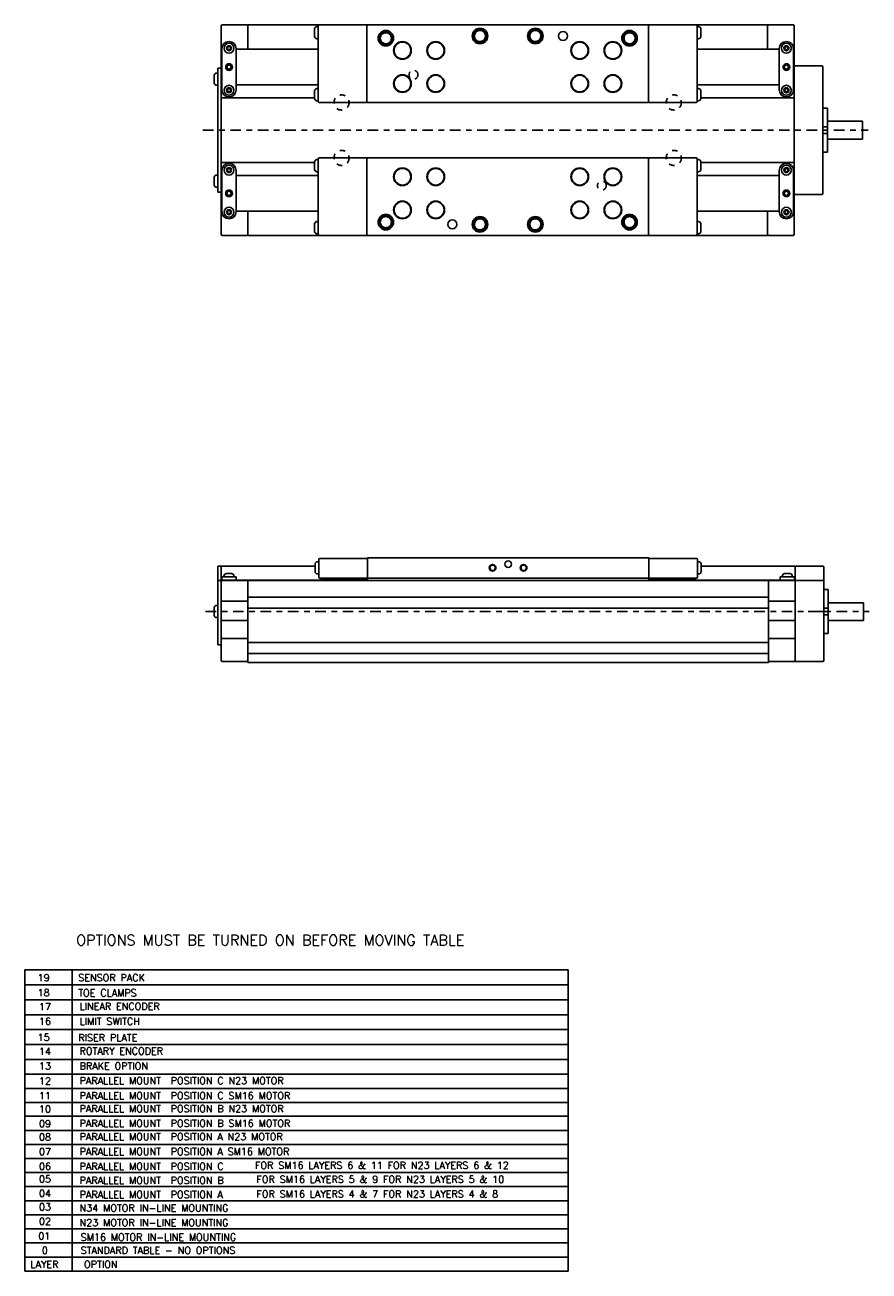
# Model space of a CAD drawing. Extents: x 8 to 48, y 2.1 to 24.2.
# Tile 2 of 3: x 17.9 to 32.9, y 2.1 to 24.2. Entities that reach past the tile are written whole.
import ezdxf
from ezdxf.enums import TextEntityAlignment as Align

# ---------------------------------------------------------------- set-up
doc = ezdxf.new("R2010")
doc.units = 0
doc.header["$LTSCALE"] = 0.5
doc.header["$MEASUREMENT"] = 0
doc.linetypes.add('CENTER', pattern=[0.6, 0.375, -0.075, 0.075, -0.075])
doc.linetypes.add('HIDDEN', pattern=[0.2, 0.1, -0.1])
doc.layers.get('0').update_dxf_attribs({"linetype": 'CONTINUOUS'})
doc.styles.add('ROMANS', font='ROMANS')

msp = doc.modelspace()

# ---------------------------------------------------------------- linework, layer by layer
for p, q in [((21.406, 20.513), (21.406, 24.213)), ((21.425, 24.233), (21.859, 24.233)), ((21.878, 23.8), (21.878, 24.233)), ((21.878, 24.233), (31.114, 24.233)), ((23.065, 24.164), (23.065, 24.026)), ((23.107, 24.204), (23.13, 24.204)), ((23.13, 22.875), (23.13, 24.213)), ((23.996, 24.233), (23.996, 22.855)), ((28.996, 24.233), (28.996, 22.855)), ((29.862, 24.213), (29.862, 22.875)), ((29.886, 24.204), (29.862, 24.204)), ((29.927, 24.026), (29.927, 24.164)), ((31.114, 23.8), (31.114, 24.233)), ((31.567, 24.233), (31.134, 24.233)), ((31.587, 23.291), (31.587, 24.213)), ((21.544, 23.938), (21.544, 23.938)), ((23.107, 23.987), (23.13, 23.987)), ((24.213, 23.997), (24.233, 23.997)), ((25.886, 24.036), (25.906, 24.036)), ((26.87, 24.036), (26.89, 24.036)), ((28.544, 23.997), (28.563, 23.997)), ((29.886, 23.987), (29.862, 23.987)), ((31.449, 23.938), (31.449, 23.938)), ((21.416, 23.81), (21.416, 23.082)), ((21.527, 23.849), (21.51, 23.82)), ((21.51, 23.82), (21.527, 23.79)), ((21.561, 23.849), (21.527, 23.849)), ((21.527, 23.79), (21.561, 23.79)), ((21.578, 23.82), (21.561, 23.849)), ((21.561, 23.79), (21.578, 23.82)), ((21.672, 23.082), (21.672, 23.81)), ((23.138, 23.8), (21.672, 23.8)), ((31.321, 23.8), (29.87, 23.8)), ((31.321, 23.81), (31.321, 23.082)), ((31.432, 23.849), (31.415, 23.82)), ((31.415, 23.82), (31.432, 23.79)), ((31.466, 23.849), (31.432, 23.849)), ((31.432, 23.79), (31.466, 23.79)), ((31.483, 23.82), (31.466, 23.849)), ((31.466, 23.79), (31.483, 23.82)), ((31.577, 23.082), (31.577, 23.81)), ((21.406, 23.68), (21.416, 23.685)), ((31.577, 23.685), (31.587, 23.68)), ((32.079, 23.505), (31.607, 23.505)), ((32.099, 23.485), (32.099, 21.241)), ((21.282, 23.338), (21.282, 23.2)), ((21.323, 23.377), (21.347, 23.377)), ((21.347, 21.261), (21.347, 23.465)), ((21.347, 23.465), (21.406, 23.465)), ((21.416, 23.286), (21.406, 23.291)), ((21.41, 23.288), (21.406, 23.288)), ((31.587, 23.291), (31.577, 23.286)), ((31.587, 23.288), (31.587, 21.438)), ((21.323, 23.16), (21.347, 23.16)), ((21.416, 23.17), (21.406, 23.17)), ((21.527, 23.101), (21.51, 23.072)), ((21.51, 23.072), (21.527, 23.042)), ((21.561, 23.101), (21.527, 23.101)), ((21.527, 23.042), (21.561, 23.042)), ((21.578, 23.072), (21.561, 23.101)), ((21.561, 23.042), (21.578, 23.072)), ((23.138, 23.17), (21.672, 23.17)), ((23.065, 23.062), (23.065, 22.924)), ((23.107, 23.101), (23.13, 23.101)), ((29.886, 23.101), (29.862, 23.101)), ((31.321, 23.17), (29.87, 23.17)), ((29.927, 22.924), (29.927, 23.062)), ((31.432, 23.101), (31.415, 23.072)), ((31.415, 23.072), (31.432, 23.042)), ((31.466, 23.101), (31.432, 23.101)), ((31.432, 23.042), (31.466, 23.042)), ((31.483, 23.072), (31.466, 23.101)), ((31.466, 23.042), (31.483, 23.072)), ((31.587, 23.17), (31.577, 23.17)), ((21.406, 22.936), (23.073, 22.936)), ((21.544, 22.954), (21.544, 22.954)), ((23.107, 22.885), (23.13, 22.885)), ((23.15, 22.855), (23.977, 22.855)), ((23.996, 22.855), (28.996, 22.855)), ((29.843, 22.855), (29.016, 22.855)), ((29.886, 22.885), (29.862, 22.885)), ((29.935, 22.936), (31.587, 22.936)), ((31.449, 22.954), (31.449, 22.954)), ((32.099, 22.752), (32.177, 22.752)), ((32.177, 21.974), (32.177, 22.752)), ((32.099, 22.422), (32.177, 22.422)), ((32.177, 22.521), (32.803, 22.521)), ((32.803, 22.521), (32.803, 22.206)), ((32.099, 22.304), (32.177, 22.304)), ((32.177, 22.206), (32.803, 22.206)), ((32.099, 21.974), (32.177, 21.974)), ((21.406, 21.79), (23.073, 21.79)), ((21.544, 21.773), (21.544, 21.773)), ((23.065, 21.802), (23.065, 21.664)), ((23.107, 21.841), (23.13, 21.841)), ((23.13, 20.513), (23.13, 21.851)), ((23.15, 21.871), (23.977, 21.871)), ((23.996, 21.871), (23.996, 20.493)), ((23.996, 21.871), (28.996, 21.871)), ((28.996, 21.871), (28.996, 20.493)), ((29.843, 21.871), (29.016, 21.871)), ((29.862, 21.851), (29.862, 20.513)), ((29.886, 21.841), (29.862, 21.841)), ((29.927, 21.664), (29.927, 21.802)), ((29.935, 21.79), (31.587, 21.79)), ((31.449, 21.773), (31.449, 21.773)), ((21.282, 21.526), (21.282, 21.389)), ((21.323, 21.566), (21.347, 21.566)), ((21.416, 21.556), (21.406, 21.556)), ((21.416, 21.645), (21.416, 20.916)), ((21.527, 21.684), (21.51, 21.654)), ((21.51, 21.654), (21.527, 21.625)), ((21.561, 21.684), (21.527, 21.684)), ((21.527, 21.625), (21.561, 21.625)), ((21.578, 21.654), (21.561, 21.684)), ((21.561, 21.625), (21.578, 21.654)), ((21.672, 20.916), (21.672, 21.645)), ((23.138, 21.556), (21.672, 21.556)), ((23.107, 21.625), (23.13, 21.625)), ((29.886, 21.625), (29.862, 21.625)), ((31.321, 21.556), (29.87, 21.556)), ((31.321, 21.645), (31.321, 20.916)), ((31.432, 21.684), (31.415, 21.654)), ((31.415, 21.654), (31.432, 21.625)), ((31.466, 21.684), (31.432, 21.684)), ((31.432, 21.625), (31.466, 21.625)), ((31.483, 21.654), (31.466, 21.684)), ((31.466, 21.625), (31.483, 21.654)), ((31.577, 20.916), (31.577, 21.645)), ((31.587, 21.556), (31.577, 21.556)), ((21.323, 21.349), (21.347, 21.349)), ((21.406, 21.261), (21.347, 21.261)), ((21.406, 21.436), (21.416, 21.441)), ((21.41, 21.438), (21.406, 21.438)), ((31.577, 21.441), (31.587, 21.436)), ((31.587, 20.513), (31.587, 21.436)), ((21.416, 21.041), (21.406, 21.046)), ((31.587, 21.046), (31.577, 21.041)), ((31.607, 21.221), (32.079, 21.221)), ((21.527, 20.936), (21.51, 20.906)), ((21.51, 20.906), (21.527, 20.877)), ((21.561, 20.936), (21.527, 20.936)), ((21.527, 20.877), (21.561, 20.877)), ((21.578, 20.906), (21.561, 20.936)), ((21.561, 20.877), (21.578, 20.906)), ((23.138, 20.926), (21.672, 20.926)), ((21.878, 20.493), (21.878, 20.926)), ((31.321, 20.926), (29.87, 20.926)), ((31.114, 20.493), (31.114, 20.926)), ((31.432, 20.936), (31.415, 20.906)), ((31.415, 20.906), (31.432, 20.877)), ((31.466, 20.936), (31.432, 20.936)), ((31.432, 20.877), (31.466, 20.877)), ((31.483, 20.906), (31.466, 20.936)), ((31.466, 20.877), (31.483, 20.906)), ((21.544, 20.788), (21.544, 20.788)), ((23.065, 20.7), (23.065, 20.562)), ((23.107, 20.739), (23.13, 20.739)), ((24.213, 20.729), (24.233, 20.729)), ((25.886, 20.69), (25.906, 20.69)), ((26.87, 20.69), (26.89, 20.69)), ((28.544, 20.729), (28.563, 20.729)), ((29.886, 20.739), (29.862, 20.739)), ((29.927, 20.562), (29.927, 20.7)), ((31.449, 20.788), (31.449, 20.788)), ((21.425, 20.493), (21.859, 20.493)), ((21.878, 20.493), (31.114, 20.493)), ((23.107, 20.523), (23.13, 20.523)), ((29.886, 20.523), (29.862, 20.523)), ((31.567, 20.493), (31.134, 20.493)), ((21.347, 13.22), (21.347, 14.618)), ((21.347, 14.618), (23.073, 14.618)), ((21.406, 14.35), (21.406, 14.618)), ((23.073, 14.519), (23.073, 14.657)), ((23.114, 14.697), (23.138, 14.697)), ((23.138, 14.421), (23.138, 14.736)), ((23.158, 14.756), (23.985, 14.756)), ((24.004, 14.362), (24.004, 14.766)), ((24.004, 14.766), (29.004, 14.766)), ((29.004, 14.766), (29.004, 14.362)), ((29.851, 14.756), (29.024, 14.756)), ((29.87, 14.736), (29.87, 14.421)), ((29.894, 14.697), (29.87, 14.697)), ((29.935, 14.519), (29.935, 14.657)), ((29.935, 14.618), (31.603, 14.618)), ((31.603, 14.362), (31.603, 14.618)), ((31.622, 14.618), (32.095, 14.618)), ((21.416, 14.426), (21.416, 14.367)), ((21.416, 14.426), (21.672, 14.426)), ((21.455, 14.442), (21.455, 14.426)), ((21.498, 14.485), (21.589, 14.485)), ((21.632, 14.442), (21.632, 14.426)), ((21.672, 14.426), (21.672, 14.367)), ((23.114, 14.48), (23.138, 14.48)), ((23.158, 14.401), (23.985, 14.401)), ((23.181, 14.401), (23.181, 14.387)), ((23.991, 14.387), (23.991, 14.403)), ((29.004, 14.401), (24.004, 14.401)), ((29.017, 14.387), (29.017, 14.403)), ((29.851, 14.401), (29.024, 14.401)), ((29.827, 14.401), (29.827, 14.387)), ((29.894, 14.48), (29.87, 14.48)), ((31.337, 14.426), (31.593, 14.426)), ((31.337, 14.426), (31.337, 14.367)), ((31.376, 14.442), (31.376, 14.426)), ((31.42, 14.485), (31.51, 14.485)), ((31.553, 14.442), (31.553, 14.426)), ((31.593, 14.426), (31.593, 14.367)), ((32.114, 14.598), (32.114, 12.945)), ((21.347, 14.362), (32.095, 14.362)), ((21.406, 14.367), (23.505, 14.367)), ((21.406, 14.342), (21.406, 12.945)), ((21.494, 14.367), (21.494, 14.362)), ((21.593, 14.367), (21.593, 14.362)), ((21.642, 14.362), (21.642, 14.367)), ((21.878, 12.903), (21.878, 14.362)), ((23.181, 14.387), (23.991, 14.387)), ((23.616, 14.387), (23.613, 14.386)), ((23.631, 14.387), (23.615, 14.381)), ((29.017, 14.387), (29.827, 14.387)), ((29.387, 14.381), (29.371, 14.387)), ((29.389, 14.386), (29.386, 14.387)), ((29.496, 14.367), (31.603, 14.367)), ((31.13, 12.903), (31.13, 14.362)), ((31.366, 14.362), (31.366, 14.367)), ((31.416, 14.367), (31.416, 14.362)), ((31.514, 14.367), (31.514, 14.362)), ((31.603, 14.342), (31.603, 12.945)), ((32.114, 14.2), (32.193, 14.2)), ((32.193, 13.422), (32.193, 14.2)), ((21.878, 13.996), (21.406, 13.996)), ((21.878, 14.067), (31.13, 14.067)), ((31.603, 13.996), (31.13, 13.996)), ((32.193, 13.968), (32.819, 13.968)), ((32.819, 13.968), (32.819, 13.653)), ((21.282, 13.742), (21.282, 13.88)), ((21.323, 13.919), (21.347, 13.919)), ((31.13, 13.87), (21.878, 13.87)), ((32.114, 13.87), (32.193, 13.87)), ((32.114, 13.752), (32.193, 13.752)), ((21.323, 13.703), (21.347, 13.703)), ((21.878, 13.653), (21.406, 13.653)), ((31.603, 13.653), (31.13, 13.653)), ((32.193, 13.653), (32.819, 13.653)), ((21.878, 13.334), (21.406, 13.334)), ((31.603, 13.334), (31.13, 13.334)), ((32.114, 13.422), (32.193, 13.422)), ((21.347, 13.22), (21.406, 13.22)), ((21.878, 13.26), (31.13, 13.26)), ((31.13, 13.063), (21.878, 13.063)), ((21.425, 12.925), (21.859, 12.925)), ((21.878, 12.903), (31.13, 12.903)), ((32.095, 12.925), (31.15, 12.925)), ((31.937, 12.925), (32.095, 12.925)), ((17.917, 2.093), (17.917, 7.446)), ((17.917, 7.446), (27.57, 7.446)), ((18.758, 2.093), (18.758, 7.446)), ((27.57, 2.093), (27.57, 7.446)), ((17.917, 7.178), (27.57, 7.178)), ((17.917, 6.91), (27.57, 6.91)), ((17.917, 6.647), (27.57, 6.647)), ((17.917, 6.384), (27.57, 6.384)), ((17.917, 6.116), (27.57, 6.116)), ((17.917, 5.853), (27.57, 5.853)), ((17.917, 5.589), (27.57, 5.589)), ((17.917, 5.339), (27.57, 5.339)), ((17.917, 5.089), (27.57, 5.089)), ((17.917, 4.843), (27.57, 4.843)), ((17.917, 4.593), (27.57, 4.593)), ((17.917, 4.343), (27.57, 4.343)), ((17.917, 4.093), (27.57, 4.093)), ((17.917, 3.843), (27.57, 3.843)), ((17.917, 3.593), (27.57, 3.593)), ((17.917, 3.343), (27.57, 3.343)), ((17.917, 3.093), (27.57, 3.093)), ((17.917, 2.843), (27.57, 2.843)), ((17.917, 2.593), (27.57, 2.593)), ((17.917, 2.343), (27.57, 2.343)), ((17.917, 2.093), (27.57, 2.093))]:
    msp.add_line(p, q)
at = {"color": 7, "linetype": 'CONTINUOUS'}
msp.add_line((31.193, 24.233), (31.114, 24.233), dxfattribs=at)
at = {"color": 2, "linetype": 'CENTER'}
for p, q in [((21.081, 22.363), (32.903, 22.363)), ((21.128, 13.811), (32.919, 13.811))]:
    msp.add_line(p, q, dxfattribs=at)
at = {"color": 2}
msp.add_line((32.214, 13.811), (31.837, 13.811), dxfattribs=at)
for points in [[(25.886, 24.036), (25.887, 24.053), (25.891, 24.07), (25.897, 24.086), (25.905, 24.101), (25.915, 24.114), (25.927, 24.126), (25.941, 24.136), (25.956, 24.144), (25.972, 24.15), (25.989, 24.153), (26.006, 24.154), (26.023, 24.153), (26.039, 24.149), (26.055, 24.143), (26.07, 24.135), (26.083, 24.124), (26.095, 24.112), (26.105, 24.098), (26.113, 24.083), (26.118, 24.067), (26.121, 24.05), (26.122, 24.033)], [(25.896, 24.036), (25.897, 24.052), (25.901, 24.068), (25.906, 24.083), (25.914, 24.096), (25.924, 24.109), (25.936, 24.12), (25.949, 24.129), (25.963, 24.136), (25.978, 24.141), (25.994, 24.144), (26.01, 24.144), (26.025, 24.143), (26.041, 24.138), (26.055, 24.132), (26.069, 24.123), (26.081, 24.113), (26.091, 24.101), (26.1, 24.087), (26.106, 24.073), (26.11, 24.057), (26.112, 24.042), (26.112, 24.026)], [(25.906, 24.036), (25.907, 24.051), (25.91, 24.066), (25.916, 24.079), (25.923, 24.092), (25.932, 24.104), (25.943, 24.114), (25.956, 24.122), (25.969, 24.128), (25.983, 24.133), (25.998, 24.135), (26.013, 24.134), (26.027, 24.132), (26.042, 24.127), (26.055, 24.121), (26.067, 24.112), (26.078, 24.102), (26.087, 24.09), (26.094, 24.077), (26.099, 24.063), (26.102, 24.049), (26.103, 24.034)], [(26.87, 24.036), (26.872, 24.053), (26.875, 24.07), (26.881, 24.086), (26.889, 24.101), (26.9, 24.114), (26.912, 24.126), (26.925, 24.136), (26.94, 24.144), (26.956, 24.15), (26.973, 24.153), (26.99, 24.154), (27.007, 24.153), (27.023, 24.149), (27.039, 24.143), (27.054, 24.135), (27.067, 24.124), (27.079, 24.112), (27.089, 24.098), (27.097, 24.083), (27.102, 24.067), (27.106, 24.05), (27.107, 24.033)], [(26.88, 24.036), (26.881, 24.052), (26.885, 24.068), (26.891, 24.083), (26.898, 24.096), (26.908, 24.109), (26.92, 24.12), (26.933, 24.129), (26.947, 24.136), (26.962, 24.141), (26.978, 24.144), (26.994, 24.144), (27.01, 24.143), (27.025, 24.138), (27.039, 24.132), (27.053, 24.123), (27.065, 24.113), (27.075, 24.101), (27.084, 24.087), (27.09, 24.073), (27.095, 24.057), (27.097, 24.042), (27.096, 24.026)], [(26.89, 24.036), (26.891, 24.051), (26.894, 24.066), (26.9, 24.079), (26.907, 24.092), (26.917, 24.104), (26.928, 24.114), (26.94, 24.122), (26.953, 24.128), (26.968, 24.133), (26.982, 24.135), (26.997, 24.134), (27.012, 24.132), (27.026, 24.127), (27.039, 24.121), (27.051, 24.112), (27.062, 24.102), (27.071, 24.09), (27.078, 24.077), (27.083, 24.063), (27.086, 24.049), (27.087, 24.034)], [(24.213, 23.997), (24.214, 24.014), (24.218, 24.03), (24.224, 24.046), (24.232, 24.061), (24.242, 24.075), (24.254, 24.087), (24.268, 24.097), (24.283, 24.105), (24.299, 24.111), (24.315, 24.114), (24.332, 24.115), (24.349, 24.114), (24.366, 24.11), (24.382, 24.104), (24.396, 24.095), (24.41, 24.085), (24.422, 24.073), (24.432, 24.059), (24.439, 24.044), (24.445, 24.028), (24.448, 24.011), (24.449, 23.994)], [(24.449, 23.994), (24.447, 23.977), (24.443, 23.961), (24.437, 23.945), (24.429, 23.93), (24.418, 23.917), (24.406, 23.905), (24.392, 23.896), (24.377, 23.888), (24.36, 23.883), (24.344, 23.88), (24.327, 23.879), (24.31, 23.881), (24.293, 23.885), (24.278, 23.892), (24.263, 23.9), (24.25, 23.911), (24.239, 23.923), (24.229, 23.937), (24.221, 23.953), (24.216, 23.969), (24.213, 23.986), (24.213, 23.997)], [(24.223, 23.997), (24.224, 24.013), (24.227, 24.028), (24.233, 24.043), (24.241, 24.057), (24.251, 24.07), (24.262, 24.081), (24.275, 24.09), (24.29, 24.097), (24.305, 24.102), (24.32, 24.105), (24.336, 24.105), (24.352, 24.103), (24.367, 24.099), (24.382, 24.092), (24.395, 24.084), (24.408, 24.074), (24.418, 24.061), (24.426, 24.048), (24.433, 24.033), (24.437, 24.018), (24.439, 24.002), (24.439, 23.986)], [(24.439, 23.986), (24.436, 23.971), (24.431, 23.956), (24.424, 23.941), (24.415, 23.928), (24.404, 23.917), (24.391, 23.907), (24.377, 23.899), (24.362, 23.893), (24.347, 23.89), (24.331, 23.889), (24.315, 23.89), (24.3, 23.893), (24.285, 23.899), (24.271, 23.907), (24.258, 23.917), (24.247, 23.928), (24.238, 23.941), (24.231, 23.956), (24.226, 23.971), (24.223, 23.986), (24.223, 23.997)], [(24.233, 23.997), (24.234, 24.012), (24.237, 24.026), (24.242, 24.04), (24.25, 24.053), (24.259, 24.064), (24.27, 24.074), (24.282, 24.083), (24.296, 24.089), (24.31, 24.093), (24.325, 24.095), (24.34, 24.095), (24.354, 24.093), (24.368, 24.088), (24.382, 24.081), (24.394, 24.073), (24.404, 24.063), (24.413, 24.051), (24.421, 24.038), (24.426, 24.024), (24.429, 24.009), (24.429, 23.994)], [(24.429, 23.994), (24.428, 23.98), (24.424, 23.965), (24.418, 23.952), (24.411, 23.939), (24.401, 23.928), (24.39, 23.918), (24.377, 23.91), (24.364, 23.904), (24.349, 23.9), (24.335, 23.899), (24.32, 23.899), (24.305, 23.902), (24.291, 23.907), (24.278, 23.914), (24.266, 23.923), (24.256, 23.933), (24.247, 23.945), (24.24, 23.958), (24.236, 23.972), (24.233, 23.987), (24.233, 23.997)], [(26.122, 24.033), (26.121, 24.017), (26.117, 24), (26.11, 23.984), (26.102, 23.97), (26.091, 23.956), (26.079, 23.945), (26.065, 23.935), (26.05, 23.927), (26.034, 23.922), (26.017, 23.919), (26, 23.918), (25.983, 23.92), (25.967, 23.924), (25.951, 23.931), (25.936, 23.94), (25.923, 23.95), (25.912, 23.963), (25.902, 23.977), (25.895, 23.992), (25.889, 24.008), (25.887, 24.025), (25.886, 24.036)], [(26.112, 24.026), (26.109, 24.01), (26.104, 23.995), (26.097, 23.981), (26.088, 23.968), (26.077, 23.956), (26.064, 23.946), (26.051, 23.938), (26.036, 23.933), (26.02, 23.929), (26.004, 23.928), (25.988, 23.929), (25.973, 23.933), (25.958, 23.938), (25.944, 23.946), (25.932, 23.956), (25.921, 23.968), (25.911, 23.981), (25.904, 23.995), (25.899, 24.01), (25.896, 24.026), (25.896, 24.036)], [(26.103, 24.034), (26.101, 24.019), (26.097, 24.005), (26.092, 23.991), (26.084, 23.978), (26.074, 23.967), (26.063, 23.957), (26.051, 23.949), (26.037, 23.944), (26.023, 23.94), (26.008, 23.938), (25.993, 23.939), (25.979, 23.941), (25.965, 23.946), (25.951, 23.953), (25.94, 23.962), (25.929, 23.973), (25.92, 23.985), (25.914, 23.998), (25.909, 24.012), (25.906, 24.026), (25.906, 24.036)], [(27.107, 24.033), (27.105, 24.017), (27.101, 24), (27.095, 23.984), (27.086, 23.97), (27.075, 23.956), (27.063, 23.945), (27.049, 23.935), (27.034, 23.927), (27.018, 23.922), (27.001, 23.919), (26.984, 23.918), (26.967, 23.92), (26.951, 23.924), (26.935, 23.931), (26.921, 23.94), (26.907, 23.95), (26.896, 23.963), (26.886, 23.977), (26.879, 23.992), (26.874, 24.008), (26.871, 24.025), (26.871, 24.036)], [(27.096, 24.026), (27.093, 24.01), (27.088, 23.995), (27.081, 23.981), (27.072, 23.968), (27.061, 23.956), (27.049, 23.946), (27.035, 23.938), (27.02, 23.933), (27.004, 23.929), (26.988, 23.928), (26.973, 23.929), (26.957, 23.933), (26.942, 23.938), (26.928, 23.946), (26.916, 23.956), (26.905, 23.968), (26.896, 23.981), (26.888, 23.995), (26.883, 24.01), (26.881, 24.026), (26.88, 24.036)], [(27.087, 24.034), (27.085, 24.019), (27.082, 24.005), (27.076, 23.991), (27.068, 23.978), (27.058, 23.967), (27.047, 23.957), (27.035, 23.949), (27.021, 23.944), (27.007, 23.94), (26.992, 23.938), (26.977, 23.939), (26.963, 23.941), (26.949, 23.946), (26.936, 23.953), (26.924, 23.962), (26.913, 23.973), (26.905, 23.985), (26.898, 23.998), (26.893, 24.012), (26.891, 24.026), (26.89, 24.036)], [(28.544, 23.997), (28.545, 24.014), (28.548, 24.03), (28.554, 24.046), (28.563, 24.061), (28.573, 24.075), (28.585, 24.087), (28.599, 24.097), (28.614, 24.105), (28.63, 24.111), (28.646, 24.114), (28.663, 24.115), (28.68, 24.114), (28.697, 24.11), (28.712, 24.104), (28.727, 24.095), (28.741, 24.085), (28.752, 24.073), (28.762, 24.059), (28.77, 24.044), (28.776, 24.028), (28.779, 24.011), (28.78, 23.994)], [(28.78, 23.994), (28.778, 23.977), (28.774, 23.961), (28.768, 23.945), (28.759, 23.93), (28.749, 23.917), (28.736, 23.905), (28.722, 23.896), (28.707, 23.888), (28.691, 23.883), (28.674, 23.88), (28.657, 23.879), (28.641, 23.881), (28.624, 23.885), (28.608, 23.892), (28.594, 23.9), (28.581, 23.911), (28.569, 23.923), (28.56, 23.937), (28.552, 23.953), (28.547, 23.969), (28.544, 23.986), (28.544, 23.997)], [(28.553, 23.997), (28.555, 24.013), (28.558, 24.028), (28.564, 24.043), (28.572, 24.057), (28.581, 24.07), (28.593, 24.081), (28.606, 24.09), (28.62, 24.097), (28.635, 24.102), (28.651, 24.105), (28.667, 24.105), (28.683, 24.103), (28.698, 24.099), (28.713, 24.092), (28.726, 24.084), (28.738, 24.074), (28.749, 24.061), (28.757, 24.048), (28.764, 24.033), (28.768, 24.018), (28.77, 24.002), (28.769, 23.986)], [(28.769, 23.986), (28.767, 23.971), (28.762, 23.956), (28.755, 23.941), (28.745, 23.928), (28.734, 23.917), (28.722, 23.907), (28.708, 23.899), (28.693, 23.893), (28.678, 23.89), (28.662, 23.889), (28.646, 23.89), (28.63, 23.893), (28.615, 23.899), (28.602, 23.907), (28.589, 23.917), (28.578, 23.928), (28.569, 23.941), (28.562, 23.956), (28.557, 23.971), (28.554, 23.986), (28.554, 23.997)], [(28.563, 23.997), (28.564, 24.012), (28.568, 24.026), (28.573, 24.04), (28.581, 24.053), (28.59, 24.064), (28.601, 24.074), (28.613, 24.083), (28.627, 24.089), (28.641, 24.093), (28.656, 24.095), (28.67, 24.095), (28.685, 24.093), (28.699, 24.088), (28.712, 24.081), (28.724, 24.073), (28.735, 24.063), (28.744, 24.051), (28.751, 24.038), (28.756, 24.024), (28.759, 24.009), (28.76, 23.994)], [(28.76, 23.994), (28.759, 23.98), (28.755, 23.965), (28.749, 23.952), (28.741, 23.939), (28.732, 23.928), (28.721, 23.918), (28.708, 23.91), (28.694, 23.904), (28.68, 23.9), (28.665, 23.899), (28.651, 23.899), (28.636, 23.902), (28.622, 23.907), (28.609, 23.914), (28.597, 23.923), (28.587, 23.933), (28.578, 23.945), (28.571, 23.958), (28.566, 23.972), (28.564, 23.987), (28.564, 23.997)], [(24.213, 20.729), (24.214, 20.746), (24.218, 20.763), (24.224, 20.779), (24.232, 20.794), (24.242, 20.807), (24.254, 20.819), (24.268, 20.829), (24.283, 20.837), (24.299, 20.843), (24.315, 20.846), (24.332, 20.847), (24.349, 20.846), (24.366, 20.842), (24.382, 20.836), (24.396, 20.828), (24.41, 20.817), (24.422, 20.805), (24.432, 20.791), (24.439, 20.776), (24.445, 20.76), (24.448, 20.743), (24.449, 20.726)], [(24.223, 20.729), (24.224, 20.745), (24.227, 20.761), (24.233, 20.776), (24.241, 20.789), (24.251, 20.802), (24.262, 20.813), (24.275, 20.822), (24.29, 20.829), (24.305, 20.834), (24.32, 20.837), (24.336, 20.837), (24.352, 20.835), (24.367, 20.831), (24.382, 20.825), (24.395, 20.816), (24.408, 20.806), (24.418, 20.794), (24.426, 20.78), (24.433, 20.766), (24.437, 20.75), (24.439, 20.735), (24.439, 20.719)], [(24.233, 20.729), (24.234, 20.744), (24.237, 20.758), (24.242, 20.772), (24.25, 20.785), (24.259, 20.797), (24.27, 20.807), (24.282, 20.815), (24.296, 20.821), (24.31, 20.825), (24.325, 20.827), (24.34, 20.827), (24.354, 20.825), (24.368, 20.82), (24.382, 20.814), (24.394, 20.805), (24.404, 20.795), (24.413, 20.783), (24.421, 20.77), (24.426, 20.756), (24.429, 20.742), (24.429, 20.727)], [(28.544, 20.729), (28.545, 20.746), (28.548, 20.763), (28.554, 20.779), (28.563, 20.794), (28.573, 20.807), (28.585, 20.819), (28.599, 20.829), (28.614, 20.837), (28.63, 20.843), (28.646, 20.846), (28.663, 20.847), (28.68, 20.846), (28.697, 20.842), (28.712, 20.836), (28.727, 20.828), (28.741, 20.817), (28.752, 20.805), (28.762, 20.791), (28.77, 20.776), (28.776, 20.76), (28.779, 20.743), (28.78, 20.726)], [(28.553, 20.729), (28.555, 20.745), (28.558, 20.761), (28.564, 20.776), (28.572, 20.789), (28.581, 20.802), (28.593, 20.813), (28.606, 20.822), (28.62, 20.829), (28.635, 20.834), (28.651, 20.837), (28.667, 20.837), (28.683, 20.835), (28.698, 20.831), (28.713, 20.825), (28.726, 20.816), (28.738, 20.806), (28.749, 20.794), (28.757, 20.78), (28.764, 20.766), (28.768, 20.75), (28.77, 20.735), (28.769, 20.719)], [(28.563, 20.729), (28.564, 20.744), (28.568, 20.758), (28.573, 20.772), (28.581, 20.785), (28.59, 20.797), (28.601, 20.807), (28.613, 20.815), (28.627, 20.821), (28.641, 20.825), (28.656, 20.827), (28.67, 20.827), (28.685, 20.825), (28.699, 20.82), (28.712, 20.814), (28.724, 20.805), (28.735, 20.795), (28.744, 20.783), (28.751, 20.77), (28.756, 20.756), (28.759, 20.742), (28.76, 20.727)], [(24.449, 20.726), (24.447, 20.71), (24.443, 20.693), (24.437, 20.677), (24.429, 20.663), (24.418, 20.649), (24.406, 20.638), (24.392, 20.628), (24.377, 20.62), (24.36, 20.615), (24.344, 20.612), (24.327, 20.611), (24.31, 20.613), (24.293, 20.617), (24.278, 20.624), (24.263, 20.633), (24.25, 20.643), (24.239, 20.656), (24.229, 20.67), (24.221, 20.685), (24.216, 20.701), (24.213, 20.718), (24.213, 20.729)], [(24.439, 20.719), (24.436, 20.703), (24.431, 20.688), (24.424, 20.674), (24.415, 20.661), (24.404, 20.649), (24.391, 20.639), (24.377, 20.631), (24.362, 20.626), (24.347, 20.622), (24.331, 20.621), (24.315, 20.622), (24.3, 20.626), (24.285, 20.631), (24.271, 20.639), (24.258, 20.649), (24.247, 20.661), (24.238, 20.674), (24.231, 20.688), (24.226, 20.703), (24.223, 20.719), (24.223, 20.729)], [(24.429, 20.727), (24.428, 20.712), (24.424, 20.698), (24.418, 20.684), (24.411, 20.671), (24.401, 20.66), (24.39, 20.65), (24.377, 20.642), (24.364, 20.636), (24.349, 20.633), (24.335, 20.631), (24.32, 20.631), (24.305, 20.634), (24.291, 20.639), (24.278, 20.646), (24.266, 20.655), (24.256, 20.666), (24.247, 20.678), (24.24, 20.691), (24.236, 20.705), (24.233, 20.719), (24.233, 20.729)], [(25.886, 20.69), (25.887, 20.707), (25.891, 20.723), (25.897, 20.739), (25.905, 20.754), (25.915, 20.768), (25.927, 20.78), (25.941, 20.79), (25.956, 20.798), (25.972, 20.804), (25.989, 20.807), (26.006, 20.808), (26.023, 20.807), (26.039, 20.803), (26.055, 20.797), (26.07, 20.788), (26.083, 20.778), (26.095, 20.766), (26.105, 20.752), (26.113, 20.737), (26.118, 20.721), (26.121, 20.704), (26.122, 20.687)], [(26.122, 20.687), (26.121, 20.67), (26.117, 20.654), (26.11, 20.638), (26.102, 20.623), (26.091, 20.61), (26.079, 20.598), (26.065, 20.589), (26.05, 20.581), (26.034, 20.575), (26.017, 20.572), (26, 20.572), (25.983, 20.574), (25.967, 20.578), (25.951, 20.584), (25.936, 20.593), (25.923, 20.604), (25.912, 20.616), (25.902, 20.63), (25.895, 20.646), (25.889, 20.662), (25.887, 20.679), (25.886, 20.69)], [(25.896, 20.69), (25.897, 20.706), (25.901, 20.721), (25.906, 20.736), (25.914, 20.75), (25.924, 20.763), (25.936, 20.774), (25.949, 20.783), (25.963, 20.79), (25.978, 20.795), (25.994, 20.798), (26.01, 20.798), (26.025, 20.796), (26.041, 20.792), (26.055, 20.785), (26.069, 20.777), (26.081, 20.766), (26.091, 20.754), (26.1, 20.741), (26.106, 20.726), (26.11, 20.711), (26.112, 20.695), (26.112, 20.679)], [(26.112, 20.679), (26.109, 20.664), (26.104, 20.648), (26.097, 20.634), (26.088, 20.621), (26.077, 20.61), (26.064, 20.6), (26.051, 20.592), (26.036, 20.586), (26.02, 20.583), (26.004, 20.582), (25.988, 20.583), (25.973, 20.586), (25.958, 20.592), (25.944, 20.6), (25.932, 20.61), (25.921, 20.621), (25.911, 20.634), (25.904, 20.648), (25.899, 20.664), (25.896, 20.679), (25.896, 20.69)], [(25.906, 20.69), (25.907, 20.705), (25.91, 20.719), (25.916, 20.733), (25.923, 20.746), (25.932, 20.757), (25.943, 20.767), (25.956, 20.776), (25.969, 20.782), (25.983, 20.786), (25.998, 20.788), (26.013, 20.788), (26.027, 20.786), (26.042, 20.781), (26.055, 20.774), (26.067, 20.766), (26.078, 20.755), (26.087, 20.744), (26.094, 20.731), (26.099, 20.717), (26.102, 20.702), (26.103, 20.687)], [(26.103, 20.687), (26.101, 20.673), (26.097, 20.658), (26.092, 20.645), (26.084, 20.632), (26.074, 20.621), (26.063, 20.611), (26.051, 20.603), (26.037, 20.597), (26.023, 20.593), (26.008, 20.592), (25.993, 20.592), (25.979, 20.595), (25.965, 20.6), (25.951, 20.607), (25.94, 20.616), (25.929, 20.626), (25.92, 20.638), (25.914, 20.651), (25.909, 20.665), (25.906, 20.68), (25.906, 20.69)], [(26.87, 20.69), (26.872, 20.707), (26.875, 20.723), (26.881, 20.739), (26.889, 20.754), (26.9, 20.768), (26.912, 20.78), (26.925, 20.79), (26.94, 20.798), (26.956, 20.804), (26.973, 20.807), (26.99, 20.808), (27.007, 20.807), (27.023, 20.803), (27.039, 20.797), (27.054, 20.788), (27.067, 20.778), (27.079, 20.766), (27.089, 20.752), (27.097, 20.737), (27.102, 20.721), (27.106, 20.704), (27.107, 20.687)], [(27.107, 20.687), (27.105, 20.67), (27.101, 20.654), (27.095, 20.638), (27.086, 20.623), (27.075, 20.61), (27.063, 20.598), (27.049, 20.589), (27.034, 20.581), (27.018, 20.575), (27.001, 20.572), (26.984, 20.572), (26.967, 20.574), (26.951, 20.578), (26.935, 20.584), (26.921, 20.593), (26.907, 20.604), (26.896, 20.616), (26.886, 20.63), (26.879, 20.646), (26.874, 20.662), (26.871, 20.679), (26.871, 20.69)], [(26.88, 20.69), (26.881, 20.706), (26.885, 20.721), (26.891, 20.736), (26.898, 20.75), (26.908, 20.763), (26.92, 20.774), (26.933, 20.783), (26.947, 20.79), (26.962, 20.795), (26.978, 20.798), (26.994, 20.798), (27.01, 20.796), (27.025, 20.792), (27.039, 20.785), (27.053, 20.777), (27.065, 20.766), (27.075, 20.754), (27.084, 20.741), (27.09, 20.726), (27.095, 20.711), (27.097, 20.695), (27.096, 20.679)], [(27.096, 20.679), (27.093, 20.664), (27.088, 20.648), (27.081, 20.634), (27.072, 20.621), (27.061, 20.61), (27.049, 20.6), (27.035, 20.592), (27.02, 20.586), (27.004, 20.583), (26.988, 20.582), (26.973, 20.583), (26.957, 20.586), (26.942, 20.592), (26.928, 20.6), (26.916, 20.61), (26.905, 20.621), (26.896, 20.634), (26.888, 20.648), (26.883, 20.664), (26.881, 20.679), (26.88, 20.69)], [(26.89, 20.69), (26.891, 20.705), (26.894, 20.719), (26.9, 20.733), (26.907, 20.746), (26.917, 20.757), (26.928, 20.767), (26.94, 20.776), (26.953, 20.782), (26.968, 20.786), (26.982, 20.788), (26.997, 20.788), (27.012, 20.786), (27.026, 20.781), (27.039, 20.774), (27.051, 20.766), (27.062, 20.755), (27.071, 20.744), (27.078, 20.731), (27.083, 20.717), (27.086, 20.702), (27.087, 20.687)], [(27.087, 20.687), (27.085, 20.673), (27.082, 20.658), (27.076, 20.645), (27.068, 20.632), (27.058, 20.621), (27.047, 20.611), (27.035, 20.603), (27.021, 20.597), (27.007, 20.593), (26.992, 20.592), (26.977, 20.592), (26.963, 20.595), (26.949, 20.6), (26.936, 20.607), (26.924, 20.616), (26.913, 20.626), (26.905, 20.638), (26.898, 20.651), (26.893, 20.665), (26.891, 20.68), (26.89, 20.69)], [(28.78, 20.726), (28.778, 20.71), (28.774, 20.693), (28.768, 20.677), (28.759, 20.663), (28.749, 20.649), (28.736, 20.638), (28.722, 20.628), (28.707, 20.62), (28.691, 20.615), (28.674, 20.612), (28.657, 20.611), (28.641, 20.613), (28.624, 20.617), (28.608, 20.624), (28.594, 20.633), (28.581, 20.643), (28.569, 20.656), (28.56, 20.67), (28.552, 20.685), (28.547, 20.701), (28.544, 20.718), (28.544, 20.729)], [(28.769, 20.719), (28.767, 20.703), (28.762, 20.688), (28.755, 20.674), (28.745, 20.661), (28.734, 20.649), (28.722, 20.639), (28.708, 20.631), (28.693, 20.626), (28.678, 20.622), (28.662, 20.621), (28.646, 20.622), (28.63, 20.626), (28.615, 20.631), (28.602, 20.639), (28.589, 20.649), (28.578, 20.661), (28.569, 20.674), (28.562, 20.688), (28.557, 20.703), (28.554, 20.719), (28.554, 20.729)], [(28.76, 20.727), (28.759, 20.712), (28.755, 20.698), (28.749, 20.684), (28.741, 20.671), (28.732, 20.66), (28.721, 20.65), (28.708, 20.642), (28.694, 20.636), (28.68, 20.633), (28.665, 20.631), (28.651, 20.631), (28.636, 20.634), (28.622, 20.639), (28.609, 20.646), (28.597, 20.655), (28.587, 20.666), (28.578, 20.678), (28.571, 20.691), (28.566, 20.705), (28.564, 20.719), (28.564, 20.729)]]:
    msp.add_lwpolyline(points)
for centre, radius in [((24.331, 23.997), 0.138), ((26.004, 24.036), 0.138), ((26.004, 24.036), 0.123), ((26.988, 24.036), 0.138), ((26.988, 24.036), 0.123), ((28.662, 23.997), 0.138), ((24.331, 23.997), 0.123), ((24.626, 23.78), 0.157), ((24.626, 23.78), 0.148), ((25.217, 23.78), 0.157), ((25.217, 23.78), 0.148), ((27.48, 24.036), 0.079), ((27.776, 23.78), 0.157), ((27.776, 23.78), 0.148), ((28.366, 23.78), 0.157), ((28.366, 23.78), 0.148), ((28.662, 23.997), 0.123), ((21.544, 23.82), 0.0886), ((21.544, 23.82), 0.0443), ((31.449, 23.82), 0.0886), ((31.449, 23.82), 0.0443), ((21.544, 23.485), 0.0591), ((21.544, 23.485), 0.0492), ((21.544, 23.485), 0.0374), ((31.449, 23.485), 0.0591), ((31.449, 23.485), 0.0492), ((31.449, 23.485), 0.0374), ((24.626, 23.19), 0.157), ((24.626, 23.19), 0.148), ((25.217, 23.19), 0.157), ((25.217, 23.19), 0.148), ((27.776, 23.19), 0.157), ((27.776, 23.19), 0.148), ((28.366, 23.19), 0.157), ((28.366, 23.19), 0.148), ((21.544, 23.072), 0.0886), ((21.544, 23.072), 0.0443), ((31.449, 23.072), 0.0886), ((31.449, 23.072), 0.0443), ((21.544, 21.654), 0.0886), ((21.544, 21.654), 0.0443), ((31.449, 21.654), 0.0886), ((31.449, 21.654), 0.0443), ((24.626, 21.536), 0.157), ((24.626, 21.536), 0.148), ((25.217, 21.536), 0.157), ((25.217, 21.536), 0.148), ((27.776, 21.536), 0.157), ((27.776, 21.536), 0.148), ((28.366, 21.536), 0.157), ((28.366, 21.536), 0.148), ((21.544, 21.241), 0.0591), ((21.544, 21.241), 0.0492), ((21.544, 21.241), 0.0374), ((31.449, 21.241), 0.0591), ((31.449, 21.241), 0.0492), ((31.449, 21.241), 0.0374), ((24.626, 20.946), 0.157), ((24.626, 20.946), 0.148), ((25.217, 20.946), 0.157), ((25.217, 20.946), 0.148), ((27.776, 20.946), 0.157), ((27.776, 20.946), 0.148), ((28.366, 20.946), 0.157), ((28.366, 20.946), 0.148), ((21.544, 20.906), 0.0886), ((21.544, 20.906), 0.0443), ((24.331, 20.729), 0.138), ((24.331, 20.729), 0.123), ((26.004, 20.69), 0.138), ((26.004, 20.69), 0.123), ((26.988, 20.69), 0.138), ((26.988, 20.69), 0.123), ((28.662, 20.729), 0.138), ((28.662, 20.729), 0.123), ((31.449, 20.906), 0.0886), ((31.449, 20.906), 0.0443), ((25.512, 20.69), 0.079), ((26.229, 14.588), 0.0591), ((26.229, 14.588), 0.0492), ((26.504, 14.651), 0.0591), ((26.78, 14.588), 0.0591), ((26.78, 14.588), 0.0492)]:
    msp.add_circle(centre, radius)
at = {"color": 4, "linetype": 'HIDDEN'}
for centre, radius in [((24.823, 23.347), 0.079), ((23.544, 22.855), 0.134), ((29.449, 22.855), 0.134), ((23.544, 21.871), 0.134), ((29.449, 21.871), 0.134), ((28.17, 21.379), 0.079)]:
    msp.add_circle(centre, radius, dxfattribs=at)
for centre, radius, start, end in [((21.425, 24.213), 0.0197, 90, 180), ((21.859, 24.213), 0.0197, 22.5, 90), ((23.107, 24.162), 0.0414, 90, 177.2056), ((23.15, 24.213), 0.0197, 90, 180), ((23.977, 24.213), 0.0197, 0, 90), ((29.016, 24.213), 0.0197, 90, 180), ((29.843, 24.213), 0.0197, 0, 90), ((29.886, 24.162), 0.0414, 2.7944, 90), ((31.134, 24.213), 0.0197, 90, 157.5), ((31.567, 24.213), 0.0197, 0, 90), ((21.544, 23.81), 0.128, 90, 180), ((21.544, 23.81), 0.128, 0, 90), ((23.107, 24.028), 0.0414, 182.7944, 270), ((29.886, 24.028), 0.0414, 270, 357.2056), ((31.449, 23.81), 0.128, 90, 180), ((31.449, 23.81), 0.128, 0, 90), ((31.607, 23.525), 0.0197, 180, 270), ((32.079, 23.485), 0.0197, 0, 90), ((21.323, 23.335), 0.0414, 90, 177.2056), ((21.323, 23.202), 0.0414, 182.7944, 270), ((21.544, 23.082), 0.128, 180, 270), ((21.544, 23.082), 0.128, 270, 0), ((23.107, 23.06), 0.0414, 90, 177.2056), ((29.886, 23.06), 0.0414, 2.7944, 90), ((31.449, 23.082), 0.128, 180, 270), ((31.449, 23.082), 0.128, 270, 0), ((23.107, 22.926), 0.0414, 182.7944, 270), ((23.15, 22.875), 0.0197, 180, 270), ((23.977, 22.875), 0.0197, 270, 0), ((29.016, 22.875), 0.0197, 180, 270), ((29.843, 22.875), 0.0197, 270, 0), ((29.886, 22.926), 0.0414, 270, 357.2056), ((21.544, 21.645), 0.128, 90, 180), ((21.544, 21.645), 0.128, 0, 90), ((23.107, 21.8), 0.0414, 90, 177.2056), ((23.15, 21.851), 0.0197, 90, 180), ((23.977, 21.851), 0.0197, 0, 90), ((29.016, 21.851), 0.0197, 90, 180), ((29.843, 21.851), 0.0197, 0, 90), ((29.886, 21.8), 0.0414, 2.7944, 90), ((31.449, 21.645), 0.128, 90, 180), ((31.449, 21.645), 0.128, 0, 90), ((21.323, 21.524), 0.0414, 90, 177.2056), ((23.107, 21.666), 0.0414, 182.7944, 270), ((29.886, 21.666), 0.0414, 270, 357.2056), ((21.323, 21.391), 0.0414, 182.7944, 270), ((31.607, 21.202), 0.0197, 90, 180), ((32.079, 21.241), 0.0197, 270, 0), ((21.544, 20.916), 0.128, 180, 270), ((21.544, 20.916), 0.128, 270, 0), ((31.449, 20.916), 0.128, 180, 270), ((31.449, 20.916), 0.128, 270, 0), ((23.107, 20.698), 0.0414, 90, 177.2056), ((29.886, 20.698), 0.0414, 2.7944, 90), ((21.425, 20.513), 0.0197, 180, 270), ((21.859, 20.513), 0.0197, 270, 337.5), ((23.107, 20.564), 0.0414, 182.7944, 270), ((23.15, 20.513), 0.0197, 180, 270), ((23.977, 20.513), 0.0197, 270, 0), ((29.016, 20.513), 0.0197, 180, 270), ((29.843, 20.513), 0.0197, 270, 0), ((29.886, 20.564), 0.0414, 270, 357.2056), ((31.134, 20.513), 0.0197, 202.5, 270), ((31.567, 20.513), 0.0197, 270, 0), ((23.114, 14.655), 0.0414, 90, 177.2056), ((23.158, 14.736), 0.0197, 90, 180), ((23.985, 14.736), 0.0197, 0, 90), ((29.024, 14.736), 0.0197, 90, 180), ((29.851, 14.736), 0.0197, 0, 90), ((29.894, 14.655), 0.0414, 2.7944, 90), ((31.622, 14.598), 0.0197, 90, 180), ((32.095, 14.598), 0.0197, 0, 90), ((21.498, 14.442), 0.0433, 90, 180), ((21.589, 14.442), 0.0433, 0, 90), ((23.114, 14.522), 0.0414, 182.7944, 270), ((23.158, 14.421), 0.0197, 180, 270), ((23.985, 14.421), 0.0197, 270, 0), ((29.024, 14.421), 0.0197, 180, 270), ((29.851, 14.421), 0.0197, 270, 0), ((29.894, 14.522), 0.0414, 270, 357.2056), ((31.42, 14.442), 0.0433, 90, 180), ((31.51, 14.442), 0.0433, 0, 90), ((21.425, 14.342), 0.0197, 90, 180), ((21.859, 14.342), 0.0197, 22.5, 90), ((23.403, 14.441), 0.0625, 239.2833, 300.7167), ((23.505, 14.682), 0.315, 270, 290), ((23.505, 14.682), 0.32, 270, 290), ((29.496, 14.682), 0.32, 250, 270), ((29.496, 14.682), 0.315, 250, 270), ((29.607, 14.441), 0.0625, 239.2833, 300.7167), ((31.15, 14.342), 0.0197, 90, 157.5), ((31.583, 14.342), 0.0197, 0, 90), ((32.095, 14.342), 0.0197, 0, 90), ((21.323, 13.878), 0.0414, 90, 177.2056), ((21.323, 13.744), 0.0414, 182.7944, 270), ((21.425, 12.945), 0.0197, 180, 270), ((21.859, 12.945), 0.0197, 270, 0), ((31.15, 12.945), 0.0197, 180, 270), ((31.583, 12.945), 0.0197, 270, 0), ((32.095, 12.945), 0.0197, 270, 0)]:
    msp.add_arc(centre, radius, start, end)

# ---------------------------------------------------------------- texts
at = {"style": 'ROMANS'}
for s, height, p in [('OPTIONS MUST BE TURNED ON BEFORE MOVING TABLE', 0.188, (18.828, 7.879)), ('SENSOR PACK', 0.125, (18.865, 7.242)), ('TOE CLAMPS', 0.125, (18.865, 6.974)), ('LINEAR ENCODER', 0.125, (18.888, 6.732)), ('LIMIT SWITCH', 0.125, (18.888, 6.469)), ('RISER PLATE', 0.125, (18.865, 6.18)), ('ROTARY ENCODER', 0.125, (18.888, 5.938)), ('BRAKE OPTION', 0.125, (18.888, 5.675)), ('PARALLEL MOUNT  POSITION C N23 MOTOR', 0.125, (18.888, 5.411)), ('PARALLEL MOUNT  POSITION C SM16 MOTOR', 0.125, (18.888, 5.149)), ('PARALLEL MOUNT  POSITION B N23 MOTOR', 0.125, (18.888, 4.915)), ('PARALLEL MOUNT  POSITION B SM16 MOTOR', 0.125, (18.888, 4.653)), ('PARALLEL MOUNT  POSITION A N23 MOTOR', 0.125, (18.888, 4.417)), ('PARALLEL MOUNT  POSITION A SM16 MOTOR', 0.125, (18.888, 4.155)), ('PARALLEL MOUNT  POSITION C', 0.125, (18.888, 3.893)), ('FOR SM16 LAYERS 6 & 11 FOR N23 LAYERS 6 & 12', 0.125, (22.006, 3.907)), ('PARALLEL MOUNT  POSITION B', 0.125, (18.888, 3.643)), ('FOR SM16 LAYERS 5 & 9 FOR N23 LAYERS 5 & 10', 0.125, (22.031, 3.659)), ('PARALLEL MOUNT  POSITION A', 0.125, (18.888, 3.391)), ('FOR SM16 LAYERS 4 & 7 FOR N23 LAYERS 4 & 8', 0.125, (22.031, 3.399)), ('N34 MOTOR IN-LINE MOUNTING', 0.125, (18.888, 3.151)), ('N23 MOTOR IN-LINE MOUNTING', 0.125, (18.888, 2.89)), ('SM16 MOTOR IN-LINE MOUNTING', 0.125, (18.907, 2.633)), ('STANDARD TABLE - NO OPTIONS', 0.125, (18.907, 2.399)), ('LAYER', 0.125, (18.015, 2.15)), ('OPTION', 0.125, (18.968, 2.15))]:
    msp.add_text(s, height=height, dxfattribs=at).set_placement(p)
for s, p in [('19', (18.251, 7.244)), ('18', (18.251, 6.976)), ('17', (18.274, 6.73)), ('16', (18.274, 6.467)), ('15', (18.251, 6.182)), ('14', (18.274, 5.936)), ('13', (18.274, 5.672)), ('12', (18.274, 5.409)), ('11', (18.274, 5.147)), ('10', (18.274, 4.912)), ('09', (18.274, 4.65)), ('08', (18.274, 4.415)), ('07', (18.274, 4.153)), ('06', (18.274, 3.891)), ('05', (18.274, 3.665)), ('04', (18.274, 3.412)), ('03', (18.274, 3.172)), ('02', (18.274, 2.912)), ('01', (18.261, 2.654)), ('0', (18.271, 2.399))]:
    msp.add_text(s, height=0.125, dxfattribs=at).set_placement(p, align=Align.CENTER)

doc.saveas('drawing.dxf')
